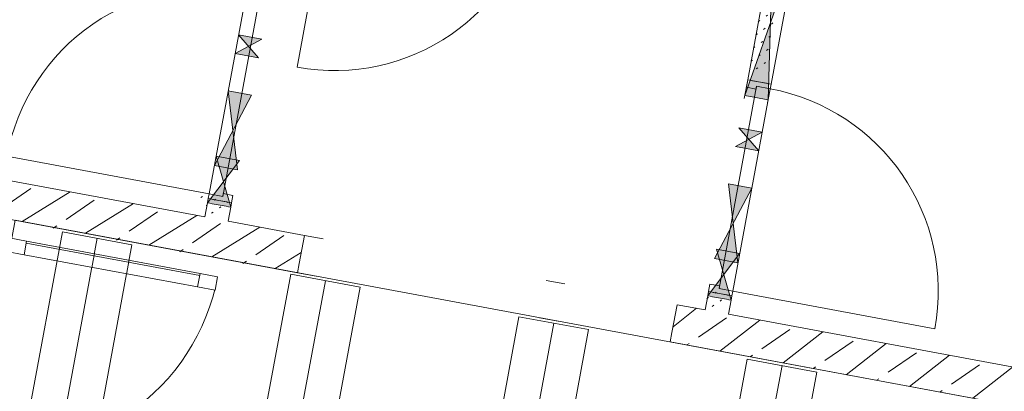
# Model space of a CAD drawing. Header units: metres. Extents: x 32353251 to 32353583, y 5707748 to 5708004.
# Tile 99 of 164: x 32353384.07 to 32353389.27, y 5707917.29 to 5707919.25. Entities that reach past the tile are written whole.
import ezdxf

# ---------------------------------------------------------------- set-up
doc = ezdxf.new("R2010")
doc.units = ezdxf.units.M
doc.header["$LTSCALE"] = 0.75
doc.set_wipeout_variables(frame=1)
doc.linetypes.add('10417023$0$#9_Achse', pattern=[1.6, 0.00254, -1.59746])
doc.layers.get('0').update_dxf_attribs({"linetype": 'CONTINUOUS'})
for name, color, linetype, lineweight in [('10417023$0$#9_002_GES I Übersicht Erdgeschoss_1_104_Decken.A', 7, 'CONTINUOUS', 25), ('10417023$0$#9_002_GES I Übersicht Erdgeschoss_1_113_Türen.A', 7, 'CONTINUOUS', 25), ('10417023$0$#9_002_GES I Übersicht Erdgeschoss_1_Neubau_102_Wand Innen.A', 7, 'CONTINUOUS', 25), ('10417023$0$Keine', 7, 'CONTINUOUS', 13)]:
    doc.layers.add(name, color=color, linetype=linetype, lineweight=lineweight)
pattern_1 = [(44.99999999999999, (0, 0), (-0.1697056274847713, 0.1697056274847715), []), (44.99999999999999, (-0.08485281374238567, 0.08485281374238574), (-0.1697056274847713, 0.1697056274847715), [0.18, -0.05999999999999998])]
pattern_2 = [(45, (0, 0), (-0.03535533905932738, 0.03535533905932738), [0.01, -0.03999999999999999])]

# ---------------------------------------------------------------- blocks, each defined once
blk = doc.blocks.new('10417023$0$#9_MKO_LP5_ARC_GES_UP_00_002_P_G_modell (3D)')
at = {"layer": '10417023$0$#9_002_GES I Übersicht Erdgeschoss_1_Neubau_102_Wand Innen.A', "linetype": 'Continuous', "lineweight": 13, "true_color": 0xff0000}
h = blk.add_hatch(dxfattribs=at)
h.set_pattern_fill('#9_GIPS_0001', color=1, style=0, pattern_type=2)
h.set_pattern_definition(pattern_2)
h.paths.add_polyline_path([(-32353456.87420931, -5707794.04660439), (-32353456.86170932, -5707794.046604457), (-32353456.86168739, -5707790.779639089), (-32353456.87418738, -5707790.779639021)])
at = {"layer": '10417023$0$#9_002_GES I Übersicht Erdgeschoss_1_Neubau_102_Wand Innen.A', "linetype": 'Continuous', "lineweight": 13, "true_color": 0x1f1f1f}
h = blk.add_hatch(dxfattribs=at)
h.set_pattern_fill('#9_GIPS_0001', color=250, style=0, pattern_type=2)
h.set_pattern_definition(pattern_2)
h.paths.add_polyline_path([(-32353456.8616874, -5707790.779639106), (-32353456.86170933, -5707794.046604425), (-32353456.84920934, -5707794.046604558), (-32353456.84918741, -5707790.779639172)])
at = {"layer": '10417023$0$#9_002_GES I Übersicht Erdgeschoss_1_Neubau_102_Wand Innen.A', "linetype": 'Continuous', "lineweight": 13, "true_color": 0xff0000}
h = blk.add_hatch(dxfattribs=at)
h.set_pattern_fill('#9_GIPS_0001', color=1, style=0, pattern_type=2)
h.set_pattern_definition(pattern_2)
h.paths.add_polyline_path([(-32353456.8491874, -5707790.77963919), (-32353456.84920932, -5707794.046604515), (-32353456.77420933, -5707794.046605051), (-32353456.7741874, -5707790.779639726)])
h = blk.add_hatch(dxfattribs=at)
h.set_pattern_fill('#9_GIPS_0001', color=1, style=0, pattern_type=2)
h.set_pattern_definition(pattern_2)
h.paths.add_polyline_path([(-32353456.7741874, -5707790.779639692), (-32353456.77420933, -5707794.046605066), (-32353456.76170933, -5707794.046605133), (-32353456.7616874, -5707790.779639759)])
h = blk.add_hatch(dxfattribs=at)
h.set_pattern_fill('#9_GIPS_0001', color=1, style=0, pattern_type=2)
h.set_pattern_definition(pattern_2)
h.paths.add_polyline_path([(-32353456.76168739, -5707790.779639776), (-32353456.76170932, -5707794.046605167), (-32353456.74920932, -5707794.046605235), (-32353456.74918739, -5707790.779639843)])
h = blk.add_hatch(dxfattribs=at)
h.set_pattern_fill('#9_GIPS_0001', color=1, style=0, pattern_type=2)
h.set_pattern_definition(pattern_2)
h.paths.add_polyline_path([(-32353459.55903808, -5707795.27992696), (-32353459.54653808, -5707795.279927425), (-32353459.54653433, -5707795.181497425), (-32353459.55903434, -5707795.18149696)])
at = {"layer": '10417023$0$#9_002_GES I Übersicht Erdgeschoss_1_Neubau_102_Wand Innen.A', "linetype": 'Continuous', "lineweight": 13, "true_color": 0x1f1f1f}
h = blk.add_hatch(dxfattribs=at)
h.set_pattern_fill('#9_GIPS_0001', color=250, style=0, pattern_type=2)
h.set_pattern_definition(pattern_2)
h.paths.add_polyline_path([(-32353459.5465381, -5707795.279927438), (-32353459.53403809, -5707795.279927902), (-32353459.53403435, -5707795.181497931), (-32353459.54653435, -5707795.181497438)])
at = {"layer": '10417023$0$#9_002_GES I Übersicht Erdgeschoss_1_Neubau_102_Wand Innen.A', "linetype": 'Continuous', "lineweight": 13, "true_color": 0xff0000}
h = blk.add_hatch(dxfattribs=at)
h.set_pattern_fill('#9_GIPS_0001', color=1, style=0, pattern_type=2)
h.set_pattern_definition(pattern_2)
h.paths.add_polyline_path([(-32353459.53403435, -5707795.181497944), (-32353459.53403809, -5707795.27992789), (-32353459.45903809, -5707795.279930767), (-32353459.45903434, -5707795.181500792)])
h = blk.add_hatch(dxfattribs=at)
h.set_pattern_fill('#9_GIPS_0001', color=1, style=0, pattern_type=2)
h.set_pattern_definition(pattern_2)
h.paths.add_polyline_path([(-32353459.45903435, -5707795.181500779), (-32353459.4590381, -5707795.27993078), (-32353459.44653809, -5707795.279931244), (-32353459.44653434, -5707795.181501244)])
at = {"layer": '10417023$0$#9_002_GES I Übersicht Erdgeschoss_1_Neubau_102_Wand Innen.A', "linetype": 'Continuous', "lineweight": 13, "true_color": 0x1f1f1f}
h = blk.add_hatch(dxfattribs=at)
h.set_pattern_fill('#9_GIPS_0001', color=250, style=0, pattern_type=2)
h.set_pattern_definition(pattern_2)
h.paths.add_polyline_path([(-32353459.44653434, -5707795.181501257), (-32353459.44653809, -5707795.279931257), (-32353459.43403809, -5707795.279931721), (-32353459.43403431, -5707795.181501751)])
at = {"layer": '10417023$0$#9_002_GES I Übersicht Erdgeschoss_1_Neubau_102_Wand Innen.A', "linetype": 'Continuous', "lineweight": 13, "true_color": 0xff0000}
h = blk.add_hatch(dxfattribs=at)
h.set_pattern_fill('#9_GIPS_0001', color=1, style=0, pattern_type=2)
h.set_pattern_definition(pattern_2)
h.paths.add_polyline_path([(-32353456.87421756, -5707795.2800295), (-32353456.86171757, -5707795.280029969), (-32353456.8617169, -5707795.181604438), (-32353456.87421689, -5707795.181604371)])
at = {"layer": '10417023$0$#9_002_GES I Übersicht Erdgeschoss_1_Neubau_102_Wand Innen.A', "linetype": 'Continuous', "lineweight": 13, "true_color": 0x1f1f1f}
h = blk.add_hatch(dxfattribs=at)
h.set_pattern_fill('#9_GIPS_0001', color=250, style=0, pattern_type=2)
h.set_pattern_definition(pattern_2)
h.paths.add_polyline_path([(-32353456.86171758, -5707795.280029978), (-32353456.84921759, -5707795.280030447), (-32353456.84921692, -5707795.181604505), (-32353456.86171691, -5707795.181604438)])
at = {"layer": '10417023$0$#9_002_GES I Übersicht Erdgeschoss_1_Neubau_102_Wand Innen.A', "linetype": 'Continuous', "lineweight": 13, "true_color": 0xff0000}
h = blk.add_hatch(dxfattribs=at)
h.set_pattern_fill('#9_GIPS_0001', color=1, style=0, pattern_type=2)
h.set_pattern_definition(pattern_2)
h.paths.add_polyline_path([(-32353456.84921758, -5707795.280030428), (-32353456.77421758, -5707795.280033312), (-32353456.77421691, -5707795.181605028), (-32353456.8492169, -5707795.181604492)])
h = blk.add_hatch(dxfattribs=at)
h.set_pattern_fill('#9_GIPS_0001', color=1, style=0, pattern_type=2)
h.set_pattern_definition(pattern_2)
h.paths.add_polyline_path([(-32353456.77421691, -5707795.181605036), (-32353456.77421758, -5707795.280033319), (-32353456.76171758, -5707795.280033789), (-32353456.76171691, -5707795.181605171)])
h = blk.add_hatch(dxfattribs=at)
h.set_pattern_fill('#9_GIPS_0001', color=1, style=0, pattern_type=2)
h.set_pattern_definition(pattern_2)
h.paths.add_polyline_path([(-32353456.76171757, -5707795.280033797), (-32353456.74921757, -5707795.280034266), (-32353456.7492169, -5707795.181605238), (-32353456.7617169, -5707795.18160517)])
at = {"layer": '10417023$0$#9_002_GES I Übersicht Erdgeschoss_1_Neubau_102_Wand Innen.A', "linetype": 'Continuous', "lineweight": 5, "true_color": 0xff0000}
h = blk.add_hatch(dxfattribs=at)
h.set_pattern_fill('#9_BETON__STAHLBETON_0001', color=1, style=0, pattern_type=2)
h.set_pattern_definition(pattern_1)
h.paths.add_polyline_path([(-32353466.624228, -5707795.279657), (-32353466.62423548, -5707795.479657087), (-32353459.0244669, -5707795.479947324), (-32353459.02445924, -5707795.279947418)])
h = blk.add_hatch(dxfattribs=at)
h.set_pattern_fill('#9_BETON__STAHLBETON_0001', color=1, style=0, pattern_type=2)
h.set_pattern_definition(pattern_1)
h.paths.add_polyline_path([(-32353457.02445927, -5707795.28002372), (-32353457.02446694, -5707795.480023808), (-32353454.37429506, -5707795.480125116), (-32353454.3742874, -5707795.280125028)])
at = {"layer": '10417023$0$#9_002_GES I Übersicht Erdgeschoss_1_104_Decken.A', "color": 1, "linetype": 'Continuous', "lineweight": 13, "true_color": 0xff0000}
for p, q in [((-32353460.28322713, -5707795.494576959), (-32353459.91022684, -5707795.494576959)), ((-32353459.05822786, -5707795.494576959), (-32353459.05822786, -5707796.964577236)), ((-32353459.05822786, -5707795.494576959), (-32353458.68522757, -5707795.494576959)), ((-32353458.87172699, -5707795.494576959), (-32353458.87172699, -5707796.964577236)), ((-32353458.68522757, -5707795.494576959), (-32353458.68522757, -5707796.964577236)), ((-32353457.83322715, -5707795.494576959), (-32353457.83322715, -5707796.964577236)), ((-32353457.83322715, -5707795.494576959), (-32353457.4602283, -5707795.494576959)), ((-32353457.64672772, -5707795.494576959), (-32353457.64672772, -5707796.964577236)), ((-32353457.4602283, -5707795.494576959), (-32353457.4602283, -5707796.964577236)), ((-32353456.60822643, -5707795.494576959), (-32353456.60822643, -5707796.964577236)), ((-32353456.60822643, -5707795.494576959), (-32353456.23522758, -5707795.494576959)), ((-32353456.42172701, -5707795.494576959), (-32353456.42172701, -5707796.964577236)), ((-32353456.23522758, -5707795.494576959), (-32353456.23522758, -5707796.964577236))]:
    blk.add_line(p, q, dxfattribs=at)
at = {"layer": '10417023$0$#9_002_GES I Übersicht Erdgeschoss_1_104_Decken.A', "color": 1, "linetype": 'Continuous', "lineweight": 13, "true_color": 0xff0000, "flags": 128}
blk.add_lwpolyline([(-32353460.53925445, -5707796.97957689), (-32353447.40450946, -5707796.97957689), (-32353447.40450946, -5707795.479864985), (-32353460.53925445, -5707795.479864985)], close=True, dxfattribs=at)
at = {"layer": '10417023$0$#9_002_GES I Übersicht Erdgeschoss_1_Neubau_102_Wand Innen.A', "color": 1, "linetype": 'Continuous', "lineweight": 13, "true_color": 0xff0000}
for p, q in [((-32353459.22428406, -5707793.329783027), (-32353459.22432593, -5707794.414782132)), ((-32353456.8742045, -5707793.329872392), (-32353456.87420929, -5707794.046604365)), ((-32353456.74920394, -5707793.329872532), (-32353456.87420913, -5707794.129872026)), ((-32353456.8742048, -5707793.329872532), (-32353456.74920971, -5707794.129873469)), ((-32353456.7492093, -5707794.046605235), (-32353456.74920451, -5707793.329873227)), ((-32353456.87420913, -5707794.046605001), (-32353456.86170876, -5707794.046605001)), ((-32353456.87420913, -5707794.046605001), (-32353456.87420913, -5707794.086605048)), ((-32353456.74920971, -5707794.046605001), (-32353456.87420913, -5707794.046605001)), ((-32353456.87420913, -5707794.046605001), (-32353456.86170876, -5707794.046605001)), ((-32353456.87420913, -5707794.046605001), (-32353456.86170876, -5707794.046605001)), ((-32353456.86170876, -5707794.046605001), (-32353456.84920982, -5707794.046605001)), ((-32353456.86170876, -5707794.046605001), (-32353456.84920982, -5707794.046605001)), ((-32353456.86170876, -5707794.046605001), (-32353456.84920982, -5707794.046605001)), ((-32353456.84920982, -5707794.046605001), (-32353456.77420902, -5707794.046605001)), ((-32353456.84920982, -5707794.046605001), (-32353456.77420902, -5707794.046605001)), ((-32353456.84920982, -5707794.046605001), (-32353456.77420902, -5707794.046605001)), ((-32353456.77420902, -5707794.046605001), (-32353456.76170864, -5707794.046605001)), ((-32353456.77420902, -5707794.046605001), (-32353456.76170864, -5707794.046605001)), ((-32353456.77420902, -5707794.046605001), (-32353456.76170864, -5707794.046605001)), ((-32353456.76170864, -5707794.046605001), (-32353456.74920971, -5707794.046605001)), ((-32353456.76170864, -5707794.046605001), (-32353456.74920971, -5707794.046605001)), ((-32353456.76170864, -5707794.046605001), (-32353456.74920971, -5707794.046605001)), ((-32353456.74920971, -5707794.071605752), (-32353456.74920971, -5707794.046605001)), ((-32353459.55903399, -5707795.156496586), (-32353459.55899212, -5707794.07149748)), ((-32353459.48599218, -5707794.071500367), (-32353459.48603405, -5707795.156499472)), ((-32353456.87420913, -5707794.086605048), (-32353456.82220965, -5707794.086605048)), ((-32353456.82220965, -5707794.071604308), (-32353456.82221686, -5707795.156604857)), ((-32353456.82220965, -5707794.086605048), (-32353456.82220965, -5707794.071604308)), ((-32353456.82220965, -5707794.071604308), (-32353456.74920971, -5707794.071605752)), ((-32353456.74920971, -5707794.071605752), (-32353456.82220965, -5707794.071604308)), ((-32353456.74921693, -5707795.156604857), (-32353456.74920971, -5707794.071605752)), ((-32353456.87420984, -5707794.129872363), (-32353456.74920984, -5707794.129873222)), ((-32353459.43400136, -5707794.304555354), (-32353459.55900512, -5707794.40455114)), ((-32353459.43400083, -5707794.304556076), (-32353459.55900083, -5707794.304551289)), ((-32353459.55900079, -5707794.304551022), (-32353459.43400425, -5707794.404555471)), ((-32353456.74921115, -5707794.304577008), (-32353456.87421202, -5707794.404575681)), ((-32353456.74921102, -5707794.30457688), (-32353456.87421101, -5707794.304576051)), ((-32353456.87421057, -5707794.304575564), (-32353456.74921115, -5707794.404577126)), ((-32353459.55900463, -5707794.404551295), (-32353459.43400465, -5707794.404556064)), ((-32353456.87421169, -5707794.404576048), (-32353456.7492117, -5707794.404576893)), ((-32353459.43401291, -5707794.604573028), (-32353459.55902821, -5707795.004567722)), ((-32353459.55901233, -5707794.604567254), (-32353459.43402735, -5707795.004572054)), ((-32353459.43401229, -5707794.604572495), (-32353459.55901228, -5707794.604567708)), ((-32353456.74921259, -5707794.604575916), (-32353456.87421635, -5707795.004576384)), ((-32353456.87421346, -5707794.604575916), (-32353456.74921548, -5707795.004576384)), ((-32353456.74921303, -5707794.604576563), (-32353456.87421302, -5707794.604575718)), ((-32353459.4340259, -5707794.954573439), (-32353459.55903543, -5707795.204569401)), ((-32353459.55902755, -5707795.004567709), (-32353459.43402757, -5707795.004572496)), ((-32353459.43402565, -5707794.954574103), (-32353459.55902565, -5707794.954569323)), ((-32353459.55902532, -5707794.954569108), (-32353459.43403456, -5707795.204573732)), ((-32353456.74921548, -5707794.954577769), (-32353456.87421635, -5707795.204576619)), ((-32353456.87421571, -5707795.004575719), (-32353456.74921572, -5707795.004576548)), ((-32353456.74921539, -5707794.954578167), (-32353456.87421538, -5707794.95457734)), ((-32353456.87421491, -5707794.954577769), (-32353456.74921693, -5707795.204578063)), ((-32353459.55903399, -5707795.156496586), (-32353460.6440331, -5707795.156456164)), ((-32353459.48603405, -5707795.156499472), (-32353459.55903399, -5707795.156496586)), ((-32353459.55903399, -5707795.156496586), (-32353459.55903399, -5707795.181497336)), ((-32353459.48603405, -5707795.156499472), (-32353459.55903399, -5707795.156496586)), ((-32353459.48603261, -5707795.141500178), (-32353459.48603405, -5707795.156499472)), ((-32353459.43403312, -5707795.14150162), (-32353459.48603261, -5707795.141500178)), ((-32353459.43403456, -5707795.181501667), (-32353459.43403312, -5707795.14150162)), ((-32353456.87421635, -5707795.181604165), (-32353456.87421635, -5707795.141604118)), ((-32353456.87421635, -5707795.141604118), (-32353456.82221686, -5707795.141604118)), ((-32353456.82221686, -5707795.141604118), (-32353456.82221686, -5707795.156604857)), ((-32353456.82221686, -5707795.156604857), (-32353456.74921693, -5707795.156604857)), ((-32353456.82221686, -5707795.156604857), (-32353456.74921693, -5707795.156604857)), ((-32353456.74921693, -5707795.156604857), (-32353456.74921693, -5707795.181605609)), ((-32353456.74921693, -5707795.156604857), (-32353455.66421638, -5707795.156612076)), ((-32353459.5590352, -5707795.204569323), (-32353459.55903808, -5707795.279926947)), ((-32353459.55903433, -5707795.18149696), (-32353459.55903521, -5707795.204569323)), ((-32353459.55903521, -5707795.204569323), (-32353459.54653523, -5707795.204569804)), ((-32353459.54653361, -5707795.181497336), (-32353459.55903399, -5707795.181497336)), ((-32353459.55903399, -5707795.181497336), (-32353459.43403456, -5707795.181501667)), ((-32353459.54653361, -5707795.181497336), (-32353459.55903399, -5707795.181497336)), ((-32353459.54653361, -5707795.181497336), (-32353459.55903399, -5707795.181497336)), ((-32353459.54653523, -5707795.204569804), (-32353459.53403522, -5707795.20457028)), ((-32353459.53403468, -5707795.181497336), (-32353459.54653361, -5707795.181497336)), ((-32353459.53403468, -5707795.181497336), (-32353459.54653361, -5707795.181497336)), ((-32353459.53403468, -5707795.181497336), (-32353459.54653361, -5707795.181497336)), ((-32353459.53403522, -5707795.20457028), (-32353459.45903522, -5707795.204573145)), ((-32353459.45903387, -5707795.181500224), (-32353459.53403468, -5707795.181497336)), ((-32353459.45903387, -5707795.181500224), (-32353459.53403468, -5707795.181497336)), ((-32353459.45903387, -5707795.181500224), (-32353459.53403468, -5707795.181497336)), ((-32353459.45903522, -5707795.204573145), (-32353459.44653522, -5707795.204573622)), ((-32353459.44653494, -5707795.181501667), (-32353459.45903387, -5707795.181500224)), ((-32353459.44653494, -5707795.181501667), (-32353459.45903387, -5707795.181500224)), ((-32353459.44653494, -5707795.181501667), (-32353459.45903387, -5707795.181500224)), ((-32353459.44653522, -5707795.204573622), (-32353459.43403519, -5707795.204574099)), ((-32353459.43403456, -5707795.181501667), (-32353459.44653494, -5707795.181501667)), ((-32353459.43403456, -5707795.181501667), (-32353459.44653494, -5707795.181501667)), ((-32353459.43403456, -5707795.181501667), (-32353459.44653494, -5707795.181501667)), ((-32353459.43403809, -5707795.279931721), (-32353459.4340352, -5707795.204574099)), ((-32353459.43403519, -5707795.204574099), (-32353459.43403431, -5707795.181501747)), ((-32353456.87421706, -5707795.204577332), (-32353456.87421756, -5707795.280029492)), ((-32353456.8742169, -5707795.181604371), (-32353456.87421705, -5707795.204577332)), ((-32353456.87421705, -5707795.204577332), (-32353456.86171707, -5707795.204577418)), ((-32353456.87421635, -5707795.181604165), (-32353456.86171742, -5707795.181604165)), ((-32353456.74921693, -5707795.181605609), (-32353456.87421635, -5707795.181604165)), ((-32353456.87421635, -5707795.181604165), (-32353456.86171742, -5707795.181604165)), ((-32353456.87421635, -5707795.181604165), (-32353456.86171742, -5707795.181604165)), ((-32353456.86171742, -5707795.181604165), (-32353456.84921704, -5707795.181604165)), ((-32353456.86171742, -5707795.181604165), (-32353456.84921704, -5707795.181604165)), ((-32353456.86171742, -5707795.181604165), (-32353456.84921704, -5707795.181604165)), ((-32353456.86171707, -5707795.204577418), (-32353456.84921706, -5707795.2045775)), ((-32353456.84921706, -5707795.2045775), (-32353456.77421707, -5707795.204578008)), ((-32353456.84921704, -5707795.181604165), (-32353456.77421623, -5707795.181605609)), ((-32353456.84921704, -5707795.181604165), (-32353456.77421623, -5707795.181605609)), ((-32353456.84921704, -5707795.181604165), (-32353456.77421623, -5707795.181605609)), ((-32353456.77421707, -5707795.204578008), (-32353456.76171706, -5707795.204578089)), ((-32353456.77421623, -5707795.181605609), (-32353456.7617173, -5707795.181605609)), ((-32353456.77421623, -5707795.181605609), (-32353456.7617173, -5707795.181605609)), ((-32353456.77421623, -5707795.181605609), (-32353456.7617173, -5707795.181605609)), ((-32353456.7617173, -5707795.181605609), (-32353456.74921693, -5707795.181605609)), ((-32353456.7617173, -5707795.181605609), (-32353456.74921693, -5707795.181605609)), ((-32353456.7617173, -5707795.181605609), (-32353456.74921693, -5707795.181605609)), ((-32353456.76171706, -5707795.204578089), (-32353456.74921706, -5707795.204578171)), ((-32353456.74921756, -5707795.280034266), (-32353456.74921706, -5707795.204578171)), ((-32353456.74921706, -5707795.204578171), (-32353456.7492169, -5707795.18160524)), ((-32353459.02446429, -5707795.429947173), (-32353459.02445995, -5707795.279946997)), ((-32353457.02446483, -5707795.430023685), (-32353457.02445906, -5707795.280023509)), ((-32353459.02446717, -5707795.479947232), (-32353459.02446429, -5707795.429947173)), ((-32353459.02446717, -5707795.479947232), (-32353459.02446429, -5707795.429947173)), ((-32353457.02446627, -5707795.480023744), (-32353457.02446483, -5707795.430023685)), ((-32353457.02446627, -5707795.480023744), (-32353457.02446483, -5707795.430023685))]:
    blk.add_line(p, q, dxfattribs=at)
at = {"layer": '10417023$0$#9_002_GES I Übersicht Erdgeschoss_1_Neubau_102_Wand Innen.A', "color": 1, "linetype": '10417023$0$#9_Achse', "lineweight": 13, "true_color": 0xff0000}
for p, q in [((-32353459.55899068, -5707794.046496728), (-32353459.55903399, -5707795.181497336)), ((-32353459.43399126, -5707794.046501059), (-32353459.43403456, -5707795.181501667)), ((-32353456.87420913, -5707794.046605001), (-32353456.87421635, -5707795.181604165)), ((-32353456.74920971, -5707794.046605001), (-32353456.74921693, -5707795.181605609)), ((-32353459.02445995, -5707795.279946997), (-32353457.02445906, -5707795.280023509)), ((-32353459.02446717, -5707795.479947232), (-32353457.02446627, -5707795.480023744))]:
    blk.add_line(p, q, dxfattribs=at)
at = {"layer": '10417023$0$#9_002_GES I Übersicht Erdgeschoss_1_Neubau_102_Wand Innen.A', "color": 1, "linetype": 'Continuous', "lineweight": 18, "true_color": 0xff0000}
for p, q in [((-32353459.55903808, -5707795.279926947), (-32353460.90422033, -5707795.279875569)), ((-32353459.02445929, -5707795.279947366), (-32353459.43403809, -5707795.279931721)), ((-32353459.02446429, -5707795.429947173), (-32353459.02445995, -5707795.279946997)), ((-32353457.02446483, -5707795.430023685), (-32353457.02445906, -5707795.280023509)), ((-32353456.87421756, -5707795.280029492), (-32353457.02445933, -5707795.280023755)), ((-32353454.79918738, -5707795.280108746), (-32353456.74921756, -5707795.280034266)), ((-32353459.02446717, -5707795.479947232), (-32353459.02446429, -5707795.429947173)), ((-32353457.02446627, -5707795.480023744), (-32353457.02446483, -5707795.430023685)), ((-32353460.90422803, -5707795.479875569), (-32353459.02446686, -5707795.479947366)), ((-32353457.02446687, -5707795.480023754), (-32353454.37429517, -5707795.480124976))]:
    blk.add_line(p, q, dxfattribs=at)
at = {"layer": '10417023$0$#9_002_GES I Übersicht Erdgeschoss_1_Neubau_102_Wand Innen.A', "color": 1, "linetype": 'Continuous', "lineweight": 13, "true_color": 0xff0000}
for centre, radius, start, end in [((-32353459.2242839, -5707793.329782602), 1.085000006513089, 269.9978121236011, 359.9978112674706), ((-32353459.55903337, -5707795.156496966), 1.084999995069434, 89.99781151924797, 179.9978119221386), ((-32353456.74921674, -5707795.156605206), 1.085000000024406, 359.9996156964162, 89.99961564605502)]:
    blk.add_arc(centre, radius, start, end, dxfattribs=at)
at = {"layer": '10417023$0$#9_002_GES I Übersicht Erdgeschoss_1_Neubau_102_Wand Innen.A', "color": 1, "linetype": 'Continuous', "true_color": 0xff0000}
for points in [[(-32353456.74920451, -5707793.329873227), (-32353456.8742045, -5707793.329872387), (-32353456.81170717, -5707793.729872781)], [(-32353456.74920984, -5707794.129873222), (-32353456.81170717, -5707793.729872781), (-32353456.87420984, -5707794.129872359)], [(-32353459.43400083, -5707794.304556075), (-32353459.55900083, -5707794.304551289), (-32353459.49650273, -5707794.354553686)], [(-32353456.74921102, -5707794.30457688), (-32353456.87421101, -5707794.304576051), (-32353456.81171136, -5707794.354576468)], [(-32353459.43400465, -5707794.404556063), (-32353459.49650273, -5707794.354553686), (-32353459.55900463, -5707794.404551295)], [(-32353456.7492117, -5707794.404576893), (-32353456.81171136, -5707794.354576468), (-32353456.87421169, -5707794.404576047)], [(-32353459.43401229, -5707794.604572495), (-32353459.55901228, -5707794.604567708), (-32353459.49651992, -5707794.804570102)], [(-32353456.74921303, -5707794.604576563), (-32353456.87421302, -5707794.604575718), (-32353456.81171437, -5707794.804576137)], [(-32353459.43402756, -5707795.004572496), (-32353459.49651992, -5707794.804570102), (-32353459.55902755, -5707795.00456771)], [(-32353456.74921573, -5707795.004576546), (-32353456.81171437, -5707794.804576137), (-32353456.87421571, -5707795.004575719)], [(-32353459.43402565, -5707794.954574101), (-32353459.55902565, -5707794.954569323), (-32353459.49653043, -5707795.079571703)], [(-32353456.74921539, -5707794.954578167), (-32353456.87421538, -5707794.95457734), (-32353456.81171622, -5707795.079577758)], [(-32353459.43403519, -5707795.204574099), (-32353459.49653043, -5707795.079571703), (-32353459.55903521, -5707795.204569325)], [(-32353456.74921706, -5707795.204578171), (-32353456.81171622, -5707795.079577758), (-32353456.87421705, -5707795.204577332)]]:
    blk.add_solid(points, dxfattribs=at)
at = {"color": 1, "linetype": 'Continuous', "lineweight": 5, "true_color": 0xff0000}
blk.add_wipeout([(-32353460.460227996, -5707795.649822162), (-32353459.529473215, -5707795.649822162), (-32353459.529473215, -5707795.577822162), (-32353460.460227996, -5707795.577822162)], dxfattribs=at).dxf.layer = '10417023$0$#9_002_GES I Übersicht Erdgeschoss_1_113_Türen.A'
at = {"layer": '10417023$0$#9_002_GES I Übersicht Erdgeschoss_1_104_Decken.A', "color": 1, "linetype": 'Continuous', "lineweight": 13, "true_color": 0xff0000}
for p, q in [((-32353460.28322713, -5707795.494576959), (-32353460.28322713, -5707796.964577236)), ((-32353460.09672626, -5707795.494576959), (-32353460.09672626, -5707796.964577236)), ((-32353459.91022684, -5707795.494576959), (-32353459.91022684, -5707796.964577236))]:
    blk.add_line(p, q, dxfattribs=at)
at = {"layer": '10417023$0$#9_002_GES I Übersicht Erdgeschoss_1_113_Türen.A', "color": 1, "linetype": 'Continuous', "lineweight": 13, "true_color": 0xff0000}
for p, q in [((-32353460.46022748, -5707795.577822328), (-32353459.52947282, -5707795.577822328)), ((-32353460.46022748, -5707795.58782234), (-32353459.52947282, -5707795.58782234)), ((-32353460.46022748, -5707795.649821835), (-32353459.52947282, -5707795.649821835))]:
    blk.add_line(p, q, dxfattribs=at)
at = {"layer": '10417023$0$#9_002_GES I Übersicht Erdgeschoss_1_113_Türen.A', "color": 1, "linetype": 'Continuous', "lineweight": 13, "true_color": 0xff0000, "flags": 128}
blk.add_lwpolyline([(-32353460.460228, -5707795.649822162), (-32353459.52947321, -5707795.649822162), (-32353459.52947321, -5707795.577822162), (-32353460.460228, -5707795.577822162)], close=True, dxfattribs=at)
at = {"layer": '10417023$0$#9_002_GES I Übersicht Erdgeschoss_1_113_Türen.A', "color": 1, "linetype": 'Continuous', "lineweight": 13, "true_color": 0xff0000}
blk.add_arc((-32353460.55422799, -5707795.577822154), 1.118754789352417, 270, 1.953654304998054e-07, dxfattribs=at)
at = {"color": 1, "linetype": 'Continuous', "lineweight": 5, "true_color": 0xff0000}
for points in [[(-32353460.554228, -5707795.649822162), (-32353460.460228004, -5707795.649822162), (-32353460.460228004, -5707795.577822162), (-32353460.554228, -5707795.577822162)], [(-32353459.52947321, -5707795.649822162), (-32353459.435473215, -5707795.649822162), (-32353459.435473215, -5707795.577822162), (-32353459.52947321, -5707795.577822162)]]:
    blk.add_wipeout(points, dxfattribs=at).dxf.layer = '10417023$0$#9_002_GES I Übersicht Erdgeschoss_1_113_Türen.A'
at = {"layer": '10417023$0$#9_002_GES I Übersicht Erdgeschoss_1_113_Türen.A', "color": 1, "linetype": 'Continuous', "lineweight": 13, "true_color": 0xff0000, "flags": 128}
for points in [[(-32353460.554228, -5707795.649822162), (-32353460.460228, -5707795.649822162), (-32353460.460228, -5707795.577822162), (-32353460.554228, -5707795.577822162)], [(-32353459.52947321, -5707795.649822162), (-32353459.43547321, -5707795.649822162), (-32353459.43547321, -5707795.577822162), (-32353459.52947321, -5707795.577822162)]]:
    blk.add_lwpolyline(points, close=True, dxfattribs=at)
blk = doc.blocks.new('10417023$0$2_MKO_LP5_LAN_GES_UP_00_002_V_A (3D)')
at = {"layer": '10417023$0$Keine'}
blk.add_blockref('10417023$0$#9_MKO_LP5_ARC_GES_UP_00_002_P_G_modell (3D)', (0, 0), dxfattribs=at)
blk = doc.blocks.new('10417023')
at = {"layer": '10417023$0$Keine', "rotation": 349.4819372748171}
blk.add_blockref('10417023$0$2_MKO_LP5_LAN_GES_UP_00_002_V_A (3D)', (65205154.93137175, 5413829.557758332), dxfattribs=at)

msp = doc.modelspace()

# ---------------------------------------------------------------- block references
msp.add_blockref('10417023', (0, 0))

doc.saveas('drawing.dxf')
